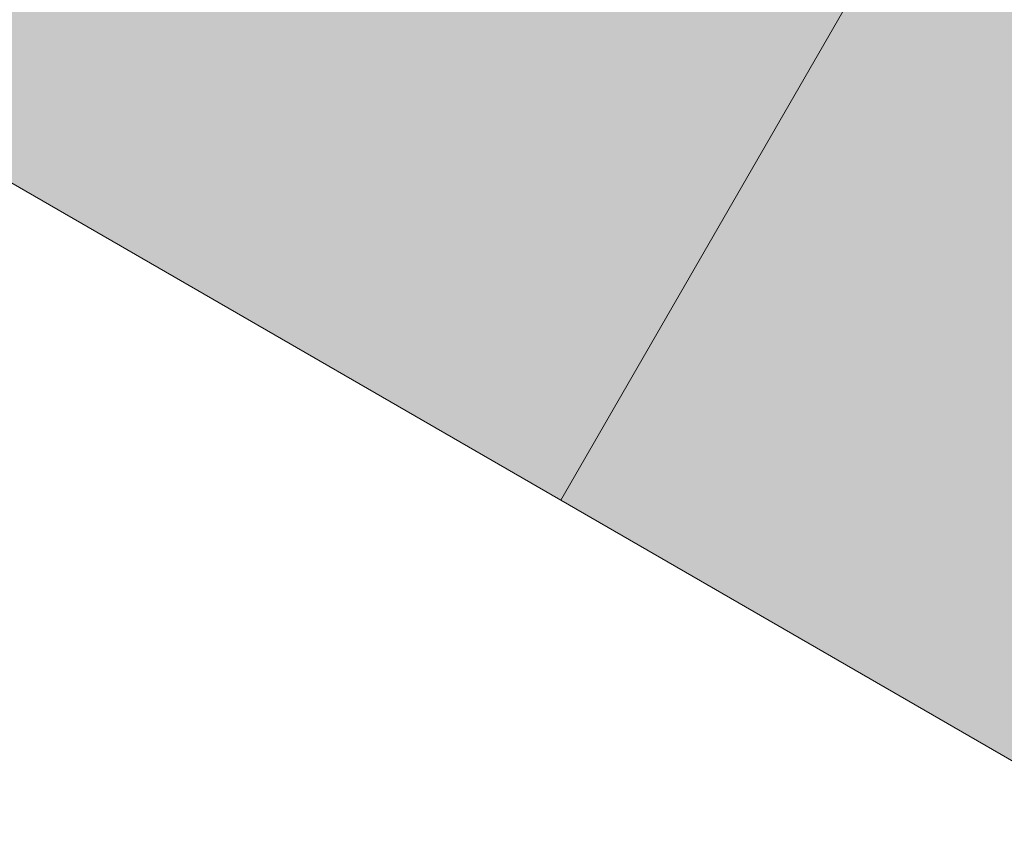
# Model space of a CAD drawing. Header units: millimetres. Extents: x -107151 to 48086, y -42122 to 26068.
# Tile 36 of 52: x -72531 to -63860, y -11307 to -4084. Entities that reach past the tile are written whole.
import ezdxf

# ---------------------------------------------------------------- set-up
doc = ezdxf.new("R2010")
doc.units = ezdxf.units.MM
doc.header["$MEASUREMENT"] = 0
doc.layers.add('07-VRD_Terrain_Batiments.ARCHI', color=7, linetype='Continuous')

# ---------------------------------------------------------------- blocks, each defined once
blk = doc.blocks.new('Dalle_4_1', base_point=(-75676.6, -3744.5))
at = {"layer": '07-VRD_Terrain_Batiments.ARCHI', "linetype": 'Continuous', "lineweight": 0, "true_color": 0x404040}
blk.add_hatch(color=250, dxfattribs=at).paths.add_polyline_path([(-75676.6, -3744.5), (-67765.8, -8311.8), (-64022.6, -1828.4), (-71933.4, 2738.9)])
at = {"layer": '07-VRD_Terrain_Batiments.ARCHI', "color": 7, "linetype": 'Continuous', "lineweight": 5, "flags": 128}
blk.add_lwpolyline([(-75676.6, -3744.5), (-67765.8, -8311.8), (-64022.6, -1828.4), (-71933.4, 2738.9)], close=True, dxfattribs=at)
blk = doc.blocks.new('Dalle_5_1', base_point=(-67765.8, -8311.8))
at = {"layer": '07-VRD_Terrain_Batiments.ARCHI', "linetype": 'Continuous', "lineweight": 0, "true_color": 0x404040}
blk.add_hatch(color=250, dxfattribs=at).paths.add_polyline_path([(-67765.8, -8311.8), (-54031.6, -16241.3), (-50289.1, -9759.2), (-64023.3, -1829.7)])
at = {"layer": '07-VRD_Terrain_Batiments.ARCHI', "color": 7, "linetype": 'Continuous', "lineweight": 5, "flags": 128}
blk.add_lwpolyline([(-67765.8, -8311.8), (-54031.6, -16241.3), (-50289.1, -9759.2), (-64023.3, -1829.7)], close=True, dxfattribs=at)

msp = doc.modelspace()

# ---------------------------------------------------------------- block references
at = {"layer": '07-VRD_Terrain_Batiments.ARCHI', "color": 7, "linetype": 'Continuous', "lineweight": 5}
for name, p in [('Dalle_4_1', (-75676.611, -3744.468)), ('Dalle_5_1', (-67765.812, -8311.823))]:
    msp.add_blockref(name, p, dxfattribs=at)

doc.saveas('drawing.dxf')
